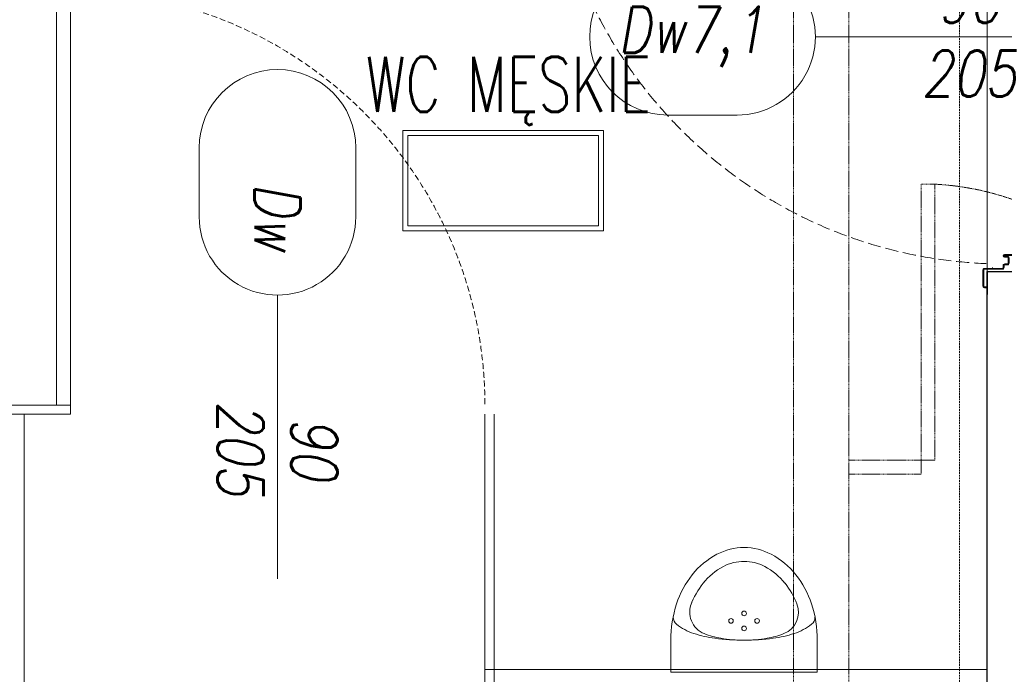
# Model space of a CAD drawing. Header units: millimetres. Extents: x -1893473 to 1546619, y -568027 to 942944.
# Tile 109 of 256: x 152917 to 155054, y -463909 to -462487. Entities that reach past the tile are written whole.
import ezdxf
from ezdxf.enums import TextEntityAlignment as Align

# ---------------------------------------------------------------- set-up
doc = ezdxf.new("R2010")
doc.units = ezdxf.units.MM
doc.header["$LTSCALE"] = 0.2
for name, pattern in [('CENTER', [0.6, 0.375, -0.075, 0.075, -0.075]), ('HIDDEN', [9.525, 6.35, -3.175]), ('Hidden Line', [391.222223, 282.222223, -109]), ('HIDDEN2', [4.7625, 3.175, -1.5875])]:
    doc.linetypes.add(name, pattern=pattern)
doc.layers.get('0').update_dxf_attribs({"lineweight": 0})
for name, color, linetype, lineweight in [('!! 0_ Istn-widok', 1, 'Continuous', 15), ('!! 0_Opis_pom', 9, 'Continuous', 13), ('!! 1_OPIS POM NOWE', 140, 'Continuous', 5), ('!! 2 ZABUDOWA GK-MDF', 54, 'Continuous', 13), ('!! 2_Drzwi - nowe remont', 33, 'Continuous', 9), ('!! 2_drzwi opis', 151, 'Continuous', 9), ('!! 2_proj ściany remont', 63, 'Continuous', 30), ('!! 2_wypos-sanitarne', 240, 'Continuous', 9), ('P-Opis nadproża', 150, 'Continuous', 9)]:
    doc.layers.add(name, color=color, linetype=linetype, lineweight=lineweight)
doc.layers.add('!! 2_WYBURZENIA DO REMONTU', color=7, linetype='Continuous', lineweight=0, true_color=0x4d4d4d, plot=False)
doc.layers.add('Powierzchnia', color=140, linetype='Continuous', lineweight=5, plot=False)
doc.styles.add('50', font='ROMANS.shx', dxfattribs={"width": 0.8, "height": 10})
doc.styles.add('ARCHETYP', font='romans.shx', dxfattribs={"height": 15})
doc.styles.add('ARIAL', font='tahoma.ttf')
doc.styles.add('TXT', font='simplex.shx')

# ---------------------------------------------------------------- blocks, each defined once
blk = doc.blocks.new('zaw-dr-90-p')
at = {"color": 2, "linetype": 'CENTER', "ltscale": 0.2}
for p, q in [((24.5, 24), (31, 24)), ((12, 0), (-12, 0)), ((0, 12), (0, -12)), ((24.5, 19), (31, 19))]:
    blk.add_line(p, q, dxfattribs=at)
at = {"ltscale": 0.2}
for p, q in [((10, 12), (6.5, 12)), ((10, 0), (10, 6.5))]:
    blk.add_line(p, q, dxfattribs=at)
blk.add_lwpolyline([(0, 6.5), (23.5, 6.5, 0.414214), (28, 11), (28, 31), (24.5, 31), (24.5, 11, -0.414214), (23.5, 10), (0, 10, 4.561698), (7.6, 6.5), (4.9, 4.2)], format="xyb", dxfattribs=at)
blk.add_lwpolyline([(10, 10), (10, 39), (6.5, 39), (6.5, 10)], dxfattribs=at)
blk.add_lwpolyline([(-0.2, -0.2), (-2.5, -0.2), (-2.5, 0.2), (-0.2, 0.2), (-0.2, 2.5), (0.2, 2.5), (0.2, 0.2), (2.8, 0.2), (2.8, -0.2), (0.2, -0.2), (0.2, -2.8), (-0.2, -2.8)], close=True)
blk.add_circle((0, 0), 6.5, dxfattribs=at)
blk = doc.blocks.new('drzwi 90- sc 12')
for p, q in [((-13616.12, 20410.26), (-13616.12, 20411.46)), ((-13616.12, 20411.46), (-13615.02, 20411.46)), ((-13614.92, 20411.36), (-13614.92, 20313.77)), ((-13620.32, 20410.16), (-13620.32, 20313.77)), ((-13614.92, 20409.86), (-13620.32, 20409.86)), ((-13616.12, 20410.26), (-13620.22, 20410.26)), ((-13616.12, 20410.26), (-13620, 20410.26)), ((-13618.17, 20410.26), (-13616.22, 20410.26)), ((-13618.17, 20410.26), (-13616.22, 20410.26)), ((-13620.32, 20313.47), (-13620.32, 20317.97)), ((-13614.92, 20312.27), (-13614.92, 20317.97)), ((-13614.92, 20313.77), (-13620.32, 20313.77)), ((-13618.22, 20313.37), (-13620.22, 20313.37)), ((-13618.22, 20313.67), (-13618.22, 20313.37)), ((-13618.22, 20313.67), (-13616.42, 20313.67)), ((-13615.92, 20313.17), (-13615.92, 20312.17)), ((-13617.77, 20311.12), (-13617.77, 20305.72)), ((-13617.77, 20311.12), (-13617.77, 20305.72)), ((-13616.17, 20309.92), (-13616.17, 20311.02)), ((-13615.92, 20312.17), (-13615.02, 20312.17)), ((-13715.57, 20308.32), (-13715.57, 20308.56)), ((-13715.57, 20307.69), (-13715.57, 20308.56)), ((-13715.57, 20307.82), (-13715.57, 20308.56)), ((-13616.17, 20309.92), (-13617.37, 20309.92)), ((-13715.57, 20307.72), (-13715.37, 20307.72)), ((-13715.77, 20301.96), (-13716.27, 20301.96)), ((-13616.77, 20301.96), (-13616.27, 20301.96))]:
    blk.add_line(p, q)
for points in [[(-13665.27, 20284.96), (-13665.27, 20325.83)], [(-13615.57, 20309.64), (-13615.32, 20309.64), (-13615.32, 20309.82), (-13616.32, 20309.82), (-13616.32, 20309.64), (-13615.92, 20309.64)]]:
    blk.add_lwpolyline(points)
at = {"lineweight": 30}
for points in [[(-13716.27, 20308.92), (-13721.27, 20308.92)], [(-13716.27, 20308.92), (-13716.27, 20296.92)], [(-13614.27, 20308.92), (-13609.27, 20308.92)], [(-13614.27, 20308.92), (-13614.27, 20296.92)]]:
    blk.add_lwpolyline(points, dxfattribs=at)
at = {"ltscale": 0.2}
for points in [[(-13715.57, 20307.51), (-13715.57, 20309.48, 0.414214), (-13715.91, 20309.82), (-13719.43, 20309.82, 0.414214), (-13719.77, 20309.48), (-13719.77, 20308.92), (-13719.59, 20308.92), (-13719.59, 20309.48, -0.414214), (-13719.43, 20309.64), (-13716.97, 20309.64)], [(-13716.97, 20309.64), (-13715.91, 20309.64, -0.414214), (-13715.75, 20309.48), (-13715.75, 20307.51)], [(-13615.92, 20309.64), (-13616.63, 20309.64, 0.414214), (-13616.79, 20309.48), (-13616.79, 20305.58, -0.414214), (-13617.13, 20305.24), (-13617.58, 20305.24, 0.414214), (-13617.74, 20305.08), (-13617.74, 20304.48, -0.414214), (-13618.08, 20304.14), (-13619.26, 20304.14, -0.414214), (-13619.6, 20304.48), (-13619.6, 20305.15, 1), (-13619.79, 20305.15), (-13619.79, 20301.96, 0.414214), (-13619.63, 20301.8), (-13617.11, 20301.8, 0.414214), (-13616.95, 20301.96), (-13616.95, 20302.52), (-13616.77, 20302.52), (-13616.77, 20301.96, -0.414214), (-13617.11, 20301.62), (-13619.63, 20301.62, -0.414214), (-13619.97, 20301.96), (-13619.97, 20305.15, -1), (-13619.42, 20305.15), (-13619.42, 20304.48, 0.414214), (-13619.26, 20304.32), (-13618.08, 20304.32, 0.414214), (-13617.92, 20304.48), (-13617.92, 20305.08, -0.414214), (-13617.58, 20305.42), (-13617.13, 20305.42, 0.414214), (-13616.97, 20305.58), (-13616.97, 20309.48, -0.414214), (-13616.63, 20309.82), (-13613.11, 20309.82, -0.414214), (-13612.77, 20309.48), (-13612.77, 20308.92), (-13612.95, 20308.92), (-13612.95, 20309.48, 0.414214), (-13613.11, 20309.64), (-13615.57, 20309.64)], [(-13715.75, 20307.76), (-13715.75, 20305.58, 0.414214), (-13715.41, 20305.24), (-13714.96, 20305.24, -0.414214), (-13714.8, 20305.08), (-13714.8, 20304.48, 0.414214), (-13714.46, 20304.14), (-13713.28, 20304.14, 0.414214), (-13712.94, 20304.48), (-13712.94, 20305.15, -1), (-13712.75, 20305.15), (-13712.75, 20301.96, -0.414214), (-13712.91, 20301.8), (-13715.43, 20301.8, -0.414214), (-13715.59, 20301.96), (-13715.59, 20302.52), (-13715.77, 20302.52), (-13715.77, 20301.96, 0.414214), (-13715.43, 20301.62), (-13712.91, 20301.62, 0.414214), (-13712.57, 20301.96), (-13712.57, 20305.15, 1), (-13713.12, 20305.15), (-13713.12, 20304.48, -0.414214), (-13713.28, 20304.32), (-13714.46, 20304.32, -0.414214), (-13714.62, 20304.48), (-13714.62, 20305.08, 0.414214), (-13714.96, 20305.42), (-13715.41, 20305.42, -0.414214), (-13715.57, 20305.58), (-13715.57, 20307.64)]]:
    blk.add_lwpolyline(points, format="xyb", dxfattribs=at)
blk.add_lwpolyline([(-13616.79, 20308.82), (-13616.97, 20308.82), (-13616.97, 20307.42), (-13616.79, 20307.42)], close=True)
for centre, radius, start, end in [((-13615.02, 20411.36), 0.1, 0, 90), ((-13620.22, 20410.16), 0.1, 90, 180), ((-13620.22, 20313.47), 0.1, 180, 270), ((-13616.42, 20313.17), 0.5, 0, 90), ((-13616.27, 20311.02), 0.1, 0, 90), ((-13615.02, 20312.27), 0.1, 270, 0)]:
    blk.add_arc(centre, radius, start, end)
at = {"linetype": 'Hidden Line', "lineweight": 9, "ltscale": 0.05}
blk.add_arc((-13615.5, 20305.14), 99.12, 94.8005, 177.6944, dxfattribs=at)
at = {"xscale": 0.09999999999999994, "yscale": 0.09999999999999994, "zscale": 0.09999999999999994, "rotation": 180.0000000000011}
blk.add_blockref('zaw-dr-90-p', (-13614.92, 20310.92), dxfattribs=at)
blk = doc.blocks.new('1_ok-opis')
blk.add_line((0, 111.61), (0, 50))
for points in [[(-17, 128.61), (-17, 143.61)], [(17, 128.61), (17, 143.61)]]:
    blk.add_lwpolyline(points)
for centre, start, end in [((0, 143.61), 0, 180), ((0, 128.61), 180, 0)]:
    blk.add_arc(centre, 17, start, end)
at = {"style": 'ARCHETYP'}
for tag, height, rotation, p in [('NR', 12, 90, (0, 136.9)), ('NR', 12, 270, (0, 136.9)), ('SZEROKOŚĆ', 10, 270, (8, 78.29)), ('SZEROKOŚĆ', 10, 90, (-8, 78.29)), ('WYSOKOŚĆ', 10, 270, (-8, 78.29)), ('WYSOKOŚĆ', 10, 90, (8, 78.29))]:
    blk.add_attdef(tag, text='', height=height, rotation=rotation, dxfattribs=at).set_placement(p, align=Align.MIDDLE)
blk = doc.blocks.new('drzwi giszet')
blk.add_lwpolyline([(68617.39, -194499.27), (68617.39, -194409.27), (68620.39, -194409.27), (68620.39, -194499.27)], close=True)
blk.add_lwpolyline([(68572.43, -194476.09), (68572.43, -194526.09)])
at = {"linetype": 'HIDDEN'}
blk.add_arc((68617.39, -194499.27), 90, 88.0898, 180, dxfattribs=at)
blk = doc.blocks.new('A$C164C2DE0')
for p, q in [((0, 15.9), (0, -15.9)), ((6.9, 15.9), (0, 15.9)), ((0, -15.9), (6.9, -15.9))]:
    blk.add_line(p, q)
for centre in [(11.11, 2.83), (9.48, 0), (12.74, 0), (11.11, -2.83)]:
    blk.add_circle(centre, 0.5)
for centre, radius, start, end in [((6.9, -9.54), 25.44, 71.8951, 90), ((11.9, 13.46), 1.94, 90, 141.9092), ((19.99, 7.12), 12.22, 141.9092, 162.0125), ((8.43, -4.86), 20.52, 51.7154, 71.8951), ((33.17, 2.84), 26.08, 162.0125, 172.3405), ((12.98, 6.8), 5, 65.4842, 158.2639), ((8.43, -4.86), 17.52, 51.7154, 69.5923), ((10.77, -1.89), 16.73, 27.6894, 51.7154), ((24.66, 2.11), 17.58, 158.1656, 170.4666), ((10.77, -1.89), 13.73, 27.6894, 51.7154), ((54.26, 0), 47.36, 172.3405, 180), ((37.25, 0), 30.35, 170.4666, 180), ((14.38, 0), 9.66, 0, 27.6894), ((14.38, 0), 12.66, 0, 27.6894), ((37.25, 0), 30.35, 180, 189.5334), ((54.26, 0), 47.36, 180, 187.6595), ((14.38, 0), 9.66, 332.3106, 0), ((14.38, 0), 12.66, 332.3106, 0), ((24.66, -2.11), 17.58, 189.5334, 201.8344), ((33.17, -2.84), 26.08, 187.6595, 197.9875), ((10.77, 1.89), 13.73, 308.2846, 332.3106), ((10.77, 1.89), 16.73, 308.2846, 332.3106), ((12.98, -6.8), 5, 201.7998, 291.3195), ((8.43, 4.86), 17.52, 291.3195, 308.2846), ((19.99, -7.12), 12.22, 197.9875, 218.0908), ((8.43, 4.86), 20.52, 288.1049, 308.2846), ((6.9, 9.54), 25.44, 270, 288.1049), ((11.9, -13.46), 1.94, 218.0908, 270)]:
    blk.add_arc(centre, radius, start, end)
blk = doc.blocks.new('A$C2EB40A8D')
at = {"layer": '!! 0_ Istn-widok', "linetype": 'HIDDEN', "ltscale": 3}
blk.add_line((-8711.06394, 32537.51397), (-8711.06394, 26787.51397), dxfattribs=at)
at = {"layer": '!! 0_Opis_pom', "ltscale": 0.7}
for points in [[(-9919.03347, 31456.25244), (-9483.83347, 31456.25244), (-9483.83347, 31673.85244), (-9919.03347, 31673.85244)], [(-9908.15347, 31467.13244), (-9494.71347, 31467.13244), (-9494.71347, 31662.97244), (-9908.15347, 31662.97244)]]:
    blk.add_lwpolyline(points, close=True, dxfattribs=at)
at = {"layer": '!! 2 ZABUDOWA GK-MDF'}
for points in [[(-10821.12989, 31077.51397), (-10641.12989, 31077.51397)], [(-10641.12989, 31077.51397), (-10641.12989, 31057.51397)], [(-10821.12989, 31057.51397), (-10641.12989, 31057.51397)], [(-10741.12989, 29657.51397), (-10741.12989, 31057.51397)], [(-9741.12989, 29657.51397), (-9741.12989, 31057.51397)], [(-9721.12989, 29657.51397), (-9721.12989, 31057.51397)]]:
    blk.add_lwpolyline(points, dxfattribs=at)
at = {"layer": '!! 2_proj ściany remont'}
for points in [[(-8651.12989, 29657.51397), (-8651.12989, 31367.51397)], [(-8651.12989, 31367.51397), (-8531.12989, 31367.51397)]]:
    blk.add_lwpolyline(points, dxfattribs=at)
at = {"layer": '!! 2_WYBURZENIA DO REMONTU', "linetype": 'HIDDEN2', "ltscale": 3}
blk.add_line((-8794.46322, 30957.51397), (-8794.46322, 30927.51397), dxfattribs=at)
for points in [[(-9071.12989, 32537.51397), (-9071.12989, 30317.51397)], [(-8951.12989, 32537.51397), (-8951.12989, 30257.51397)], [(-8951.12989, 30957.51397), (-8794.46322, 30957.51397)], [(-8951.12989, 30927.51397), (-8794.46322, 30927.51397)]]:
    blk.add_lwpolyline(points, dxfattribs=at)
blk.add_lwpolyline([(-8764.46322, 30957.51397), (-8764.46322, 31557.51397), (-8794.46322, 31557.51397), (-8794.46322, 30957.51397)], close=True, dxfattribs=at)
blk.add_arc((-8795.48915, 30957.08902), 601.02604, 0.03039592, 87.78022289, dxfattribs=at)
at = {"layer": 'Powierzchnia'}
blk.add_lwpolyline([(-11771.12989, 29872.91225), (-9741.12989, 29872.91225), (-9741.12989, 30502.91225), (-8651.12989, 30502.91225), (-8651.12989, 32552.91225), (-11771.12989, 32552.91225)], close=True, dxfattribs=at)
at = {"layer": '!! 2_Drzwi - nowe remont', "xscale": 10, "yscale": 10, "zscale": 10, "rotation": 90.00000000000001}
blk.add_blockref('drzwi 90- sc 12', (194438.11351, 168530.21101), dxfattribs=at)
at = {"layer": '!! 2_Drzwi - nowe remont', "xscale": -10, "yscale": 10, "zscale": 10}
blk.add_blockref('drzwi giszet', (675532.76649, 1976070.16873), dxfattribs=at)
at = {"layer": '!! 2_drzwi opis'}
ref = blk.add_blockref('1_ok-opis', (-7907.65477, 31877.51442), dxfattribs=dict(at, xscale=10, yscale=10, zscale=10, rotation=90.0000036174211))
ref.add_attrib('WYSOKOŚĆ', '90', dxfattribs={"layer": '0', "height": 100, "rotation": 0.00000362, "style": '50', "oblique": 10, "width": 0.8}).set_placement((-8690.56331, 31957.51437), align=Align.MIDDLE)
ref.add_attrib('SZEROKOŚĆ', '205', dxfattribs={"layer": '0', "height": 100, "rotation": 0.00000362, "style": '50', "oblique": 10, "width": 0.8}).set_placement((-8690.5633, 31797.51437), align=Align.MIDDLE)
ref.add_attrib('NR', 'Dw7,1', dxfattribs={"layer": '0', "height": 100, "rotation": 0.00000362, "style": '50', "oblique": 10, "width": 0.8}).set_placement((-9293.44079, 31877.51434), align=Align.MIDDLE)
ref = blk.add_blockref('1_ok-opis', (-10191.49918, 30200.18669), dxfattribs=dict(at, xscale=10, yscale=10, zscale=10, rotation=3.617421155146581e-06))
ref.add_attrib('WYSOKOŚĆ', '90', dxfattribs={"layer": '0', "height": 100, "rotation": 270.00000362, "style": '50', "oblique": 10, "width": 0.8}).set_placement((-10111.49923, 30983.09523), align=Align.MIDDLE)
ref.add_attrib('SZEROKOŚĆ', '205', dxfattribs={"layer": '0', "height": 100, "rotation": 270.00000362, "style": '50', "oblique": 10, "width": 0.8}).set_placement((-10271.49923, 30983.09522), align=Align.MIDDLE)
ref.add_attrib('NR', 'Dw', dxfattribs={"layer": '0', "height": 100, "rotation": 270.00000362, "style": '50', "oblique": 10, "width": 0.8}).set_placement((-10191.49926, 31486.29914), align=Align.MIDDLE)
at = {"layer": '!! 2_wypos-sanitarne', "xscale": 10, "yscale": 10, "zscale": 10, "rotation": 90}
blk.add_blockref('A$C164C2DE0', (-9178.62989, 30497.51397), dxfattribs=at)
at = {"layer": '!! 0_Opis_pom', "ltscale": 0.7, "style": 'TXT', "width": 0.7}
blk.add_text('WC MĘSKIE', height=120, dxfattribs=at).set_placement((-9690.28214, 31714.31556), align=Align.CENTER)
at = {"layer": '!! 0_Opis_pom', "ltscale": 0.7, "style": 'ARIAL'}
for tag, p in [('B1,21', (-891.77727, 31796.97458)), ('A1,16', (-13651.31084, 31587.95236)), ('B1,19', (-5798.61305, 31587.22944)), ('B1/17', (-9701.43347, 31565.05244)), ('1,23', (10805.41388, 31565.05244)), ('1,22', (4526.58954, 31507.65132)), ('A1,1', (-16866.13618, 31459.3792)), ('B1,18', (-7791.62894, 31330.08444)), ('B1,20', (-2961.4347, 31167.05787)), ('A1,6', (-19287.17717, 30923.71998)), ('B1,1', (14135.63445, 30913.92963)), ('B1,3', (17346.74696, 30023.81022)), ('B1,4', (29817.71501, 29157.67457)), ('A1,5', (-23454.5385, 28820.77901)), ('A1,2', (-17502.57721, 28602.57524)), ('B1,2D', (2616.16402, 28559.52261)), ('A1,15', (-13651.31084, 28261.46046)), ('B1,4', (29883.58177, 28158.35876)), ('B1,2B', (18801.54781, 27650.12382)), ('B1,2A', (13086.7373, 27376.04393)), ('A1,3', (-16846.27912, 25980.40356)), ('B1,8', (9089.53994, 25356.27639)), ('B1,6', (31915.87888, 23754.79829)), ('A1,4', (-24010.17576, 23559.17399)), ('B1,14', (-11621.32288, 23261.44183)), ('B1,13', (-3080.55208, 22924.09997)), ('B1,10', (3982.60923, 22874.21277)), ('B1,5', (29245.49088, 22896.69268)), ('B1,9', (5634.43488, 22623.92098)), ('B1,2C', (13327.26639, 22378.5328)), ('B1,7', (16398.41175, 22348.28836)), ('B1,11', (5553.20442, 20939.83877)), ('B1,12', (3693.27174, 20628.72148)), ('C1,3', (5969.08376, 16336.01084)), ('C1,2', (11955.93711, 11671.55655)), ('C1,1', (15659.17205, 11415.94196)), ('C1,4', (5140.00888, 9205.5831)), ('C1,5', (5680.4486, 6154.54995)), ('C1,10', (16327.05085, 6080.66085)), ('C1,9', (16526.57171, 3173.45283)), ('C1,6', (6367.37903, 2771.84181)), ('D0,18', (-1981.87701, -110.73158)), ('D0,7', (-13531.42299, -1159.67649)), ('C1,7', (7275.77161, -1303.00991)), ('D0,17', (2064.87671, -1345.69113)), ('D0,3', (-9324.21674, -1442.63631)), ('D0,6', (-17529.61851, -1957.37463)), ('D0,10', (-21369.4432, -2140.60378)), ('D,09', (-12990.08379, -2746.32902)), ('D0,2', (-5516.19514, -3101.87722)), ('D0,16', (2266.73061, -3284.15369)), ('D0,8', (-14357.79539, -3567.69719)), ('D0,5', (-10461.54478, -3629.26575)), ('D0,4', (-8396.53404, -4353.7937)), ('D0,15', (1974.41895, -5205.84774)), ('D0,1', (-5633.49598, -5662.48534)), ('D0,11', (-23334.09291, -6045.78706)), ('D0,12', (-22436.85763, -9302.9678)), ('D0,13', (-22436.85763, -11581.16526)), ('D0,14', (-13645.94445, -11884.57769))]:
    blk.add_attdef(tag, text='', height=119.68, dxfattribs=at).set_placement(p, align=Align.MIDDLE_CENTER)
at = {"layer": '!! 1_OPIS POM NOWE', "style": 'ARIAL'}
for tag, p in [('C1.7A', (7769.3756, 685.765)), ('C1.7C', (7655.80151, -2045.04756)), ('C1.8B', (10935.93068, -2107.41983)), ('C1.8A', (13897.39715, -2120.69016)), ('C1.7B', (8274.43201, -3270.18959)), ('E1.2', (16701.02923, -5331.07351)), ('E1.5E', (21974.23379, -5463.99012)), ('E1.5D', (24989.27391, -5785.36474)), ('E1.1', (8357.81567, -5851.01076)), ('E1.5C', (25222.53959, -6394.64172)), ('E1.5B', (27694.70831, -7009.86571)), ('E1.6', (5279.46063, -8141.28746)), ('E1.5A', (25547.9555, -8495.18994)), ('E1.5G', (23977.19473, -9792.46695)), ('E1.5F', (22414.7084, -9822.66389)), ('E1,4', (13935.69867, -10458.20073)), ('E1.5L', (28030.8296, -11267.7725)), ('E1.3', (5639.18862, -11994.01941)), ('E1.5H', (23988.49716, -12231.38049)), ('E1.5K', (27714.73934, -12977.98364)), ('E1.5I', (22290.68736, -13989.9049)), ('E1.5J', (27095.71534, -16088.17469))]:
    blk.add_attdef(tag, text='', height=119.68, dxfattribs=at).set_placement(p, align=Align.MIDDLE_CENTER)

msp = doc.modelspace()

# ---------------------------------------------------------------- block references
at = {"layer": 'P-Opis nadproża', "color": 4}
msp.add_blockref('A$C2EB40A8D', (163667.94092, -494401.63474), dxfattribs=at)

doc.saveas('drawing.dxf')
